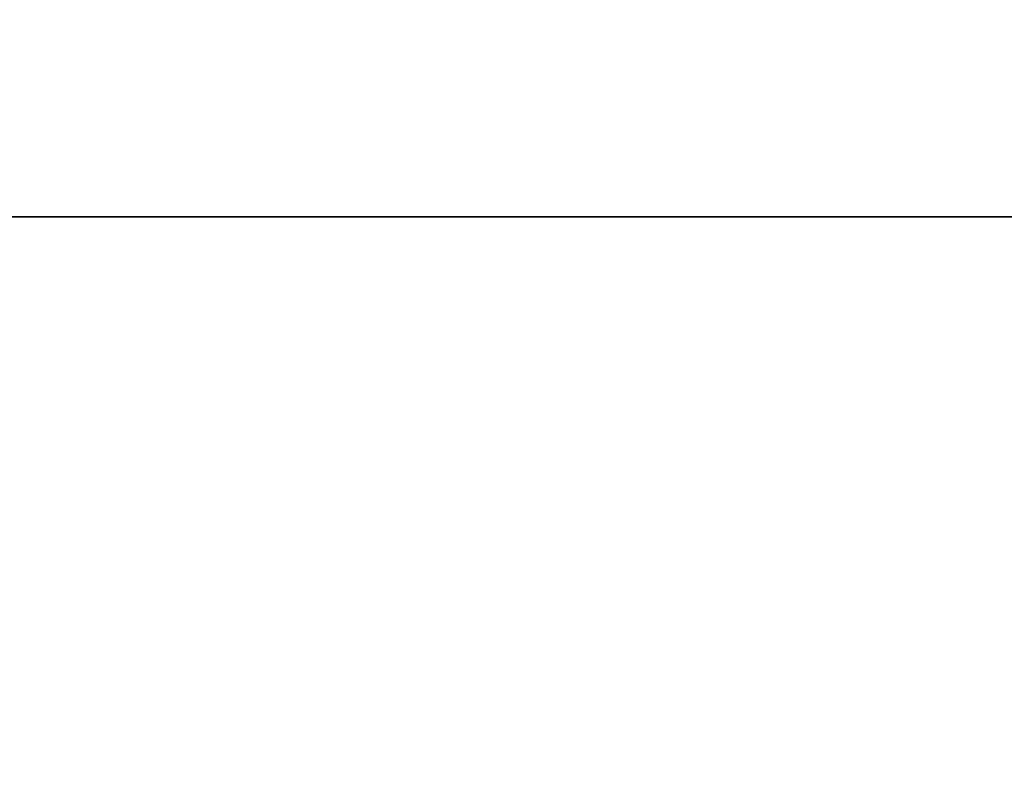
# Model space of a CAD drawing. Header units: inches. Extents: x -6.8 to 6.8, y -2.4 to 2.4.
# Tile 46 of 256: x -6.4662 to -6.387, y -1.7683 to -1.707. Entities that reach past the tile are written whole.
import ezdxf

# ---------------------------------------------------------------- set-up
doc = ezdxf.new("R2010")
doc.units = ezdxf.units.IN
doc.header["$MEASUREMENT"] = 0
doc.layers.add('AFURN-3-VPPT', color=4, linetype='Continuous', true_color=0x00ffff)

msp = doc.modelspace()

# ---------------------------------------------------------------- meshes
at = {"layer": 'AFURN-3-VPPT'}
mesh = msp.add_polyface(dxfattribs=at)
corners = [(-6.736135, -2.136105, 12.405938), (-6.736135, -2.136105, 12.405938), (-6.736135, -2.136105, 12.405938), (-2.077203, -2.136105, 12.405938), (-2.077203, -2.136105, 12.405938), (-2.077203, -2.136105, 12.405938), (-6.736135, -2.136105, 7.694895), (-6.736135, -2.136105, 7.694895), (-6.736135, -2.136105, 7.694895), (-2.077203, -2.136105, 7.694895), (-2.077203, -2.136105, 7.694895), (-2.077203, -2.136105, 7.694895), (-6.736135, -2.036318, 12.401446), (-6.736135, -2.036318, 12.401446), (-6.388587, -1.68877, 12.3858), (-6.388587, -1.68877, 12.3858), (-2.077203, -2.036318, 12.401446), (-2.077203, -2.036318, 12.401446), (-2.424752, -1.68877, 12.3858), (-2.424752, -1.68877, 12.3858), (-6.736135, -2.036318, 7.698283), (-6.736135, -2.036318, 7.698283), (-6.388587, -1.68877, 7.71008), (-6.388587, -1.68877, 7.71008), (-2.077203, -2.036318, 7.698283), (-2.077203, -2.036318, 7.698283), (-2.424752, -1.68877, 7.71008), (-2.424752, -1.68877, 7.71008), (-6.702101, -1.852835, 12.393185), (-6.702101, -1.852835, 12.393185), (-6.702101, -1.852835, 12.393185), (-2.111237, -1.852835, 12.393185), (-2.111237, -1.852835, 12.393185), (-2.111237, -1.852835, 12.393185), (-6.572112, -1.722823, 12.387332), (-6.572112, -1.722823, 12.387332), (-6.572112, -1.722823, 12.387332), (-2.241227, -1.722823, 12.387332), (-2.241227, -1.722823, 12.387332), (-2.241227, -1.722823, 12.387332), (-6.702097, -1.852826, 7.704511), (-6.702097, -1.852826, 7.704511), (-6.702097, -1.852826, 7.704511), (-2.111242, -1.852826, 7.704511), (-2.111242, -1.852826, 7.704511), (-2.111242, -1.852826, 7.704511), (-6.572103, -1.722819, 7.708924), (-6.572103, -1.722819, 7.708924), (-6.572103, -1.722819, 7.708924), (-2.241235, -1.722819, 7.708924), (-2.241235, -1.722819, 7.708924), (-2.241235, -1.722819, 7.708924)]
mesh.append_faces([[corners[k] for k in face] for face in [(0, 4, 16, 12), (20, 24, 9, 6), (14, 18, 27, 23), (17, 3, 10, 25), (5, 2, 7, 11), (1, 13, 21, 8), (23, 47, 34, 14), (46, 41, 28, 35), (40, 21, 13, 29), (18, 38, 49, 27), (37, 32, 43, 50), (31, 17, 25, 44), (16, 33, 30, 12), (33, 39, 36, 30), (39, 19, 15, 36), (20, 42, 45, 24), (42, 48, 51, 45), (48, 22, 26, 51)]])

doc.saveas('drawing.dxf')
